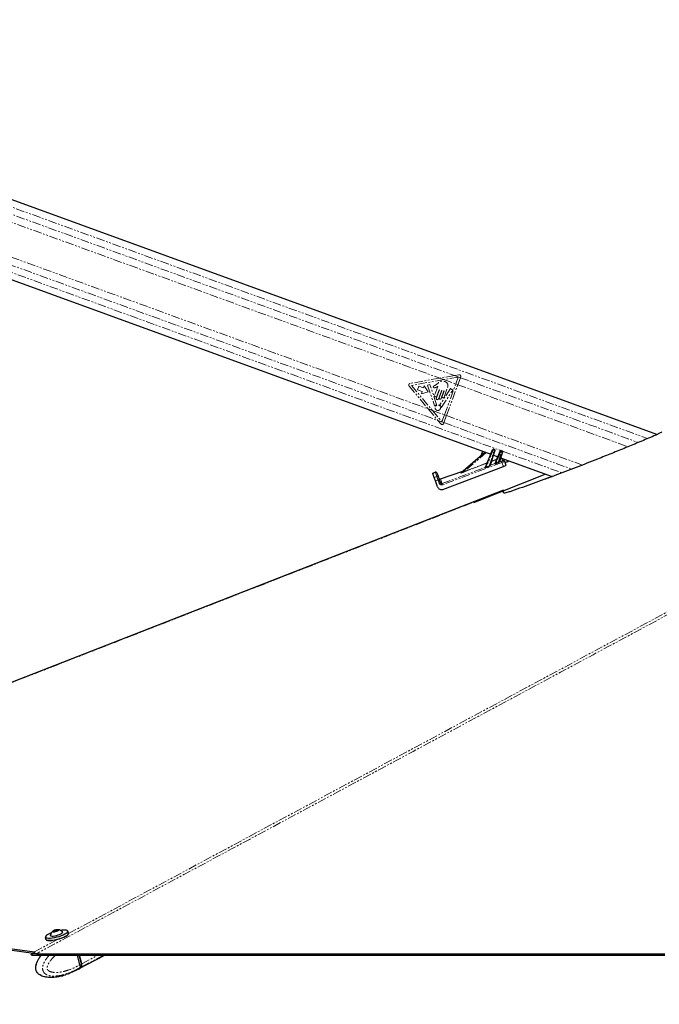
# Paper-space layout 'Surface plate' of a CAD drawing. Header units: millimetres. Extents: x 168 to 9474, y 459 to 8086.
# Tile 12 of 47: x 1070 to 1546, y 2745 to 3478. Entities that reach past the tile are written whole.
import ezdxf

# ---------------------------------------------------------------- set-up
doc = ezdxf.new("R2010")
doc.units = ezdxf.units.MM
doc.linetypes.add('PHANTOM', pattern=[12.7, 6.35, -1.27, 1.27, -1.27, 1.27, -1.27])
doc.layers.add('COMPONENT_GEOMETRY', color=7, linetype='Continuous')
doc.styles.add('SLDTEXTSTYLE0', font='TXT', dxfattribs={"width": 0.75})
doc.dimstyles.new('SLDDIMSTYLE0', dxfattribs={"dimtxt": 50, "dimasz": 3.302, "dimexe": 0, "dimexo": 0.0625, "dimgap": 12.5, "dimtad": 0, "dimtih": 1, "dimtoh": 1, "dimdec": 0, "dimrnd": 1e-09, "dimzin": 12, "dimdsep": 46, "dimtxsty": 'SLDTEXTSTYLE0', "dimsah": 1, "dimcen": 0.09, "dimadec": 0, "dimazin": 3, "dimtfac": 1, "dimtdec": 0, "dimtofl": 0, "dimtmove": 0, "dimatfit": 3, "dimfxl": 1, "dimfrac": 2, "dimtolj": 1, "dimtzin": 12, "dimarcsym": 0})

# ---------------------------------------------------------------- blocks, each defined once
blk = doc.blocks.new('_D_10')
at = {"layer": 'COMPONENT_GEOMETRY', "color": 7}
for p, q in [((4495.58, 2781.99), (4597.28, 2781.99)), ((4594.11, 2781.99), (4594.11, 1730.59)), ((4594.11, 599.82), (4594.11, 1651.22)), ((703.45, 599.82), (4597.28, 599.82))]:
    blk.add_line(p, q, dxfattribs=at)
for points in [[(4594.11, 2781.99), (4593.6, 2778.68), (4594.61, 2778.68)], [(4594.11, 599.82), (4594.61, 603.12), (4593.6, 603.12)]]:
    blk.add_solid(points, dxfattribs=at)
at = {"layer": 'COMPONENT_GEOMETRY', "color": 7, "insert": (4520.22, 1715.67), "char_height": 50, "attachment_point": 1, "style": 'SLDTEXTSTYLE0'}
blk.add_mtext('2182', dxfattribs=at)
blk = doc.blocks.new('_D_11')
at = {"layer": 'COMPONENT_GEOMETRY', "color": 7}
for p, q in [((4494.62, 2781.5), (4494.62, 937.89)), ((703.68, 611.59), (703.68, 944.24)), ((703.68, 941.07), (2525.26, 941.07)), ((4494.62, 941.07), (2673.04, 941.07))]:
    blk.add_line(p, q, dxfattribs=at)
for points in [[(703.68, 941.07), (706.98, 940.56), (706.98, 941.58)], [(4494.62, 941.07), (4491.32, 941.58), (4491.32, 940.56)]]:
    blk.add_solid(points, dxfattribs=at)
at = {"layer": 'COMPONENT_GEOMETRY', "color": 7, "insert": (2525.26, 965.83), "char_height": 50, "attachment_point": 1, "style": 'SLDTEXTSTYLE0'}
blk.add_mtext('3791', dxfattribs=at)

psp = doc.layouts.new('Surface plate')

# ---------------------------------------------------------------- linework, layer by layer
at = {"color": 7, "linetype": 'Continuous', "lineweight": 25}
for p, q in [((1544.53, 3169.18), (696.49, 3477.89)), ((680.65, 3424.06), (1420.93, 3154.58)), ((1417.06, 3144.99), (1422.29, 3157.95)), ((1422.29, 3157.95), (1422.38, 3158.18)), ((1423.02, 3158.46), (1423.76, 3158.19)), ((1424.07, 3157.56), (1423.99, 3157.33)), ((1398.62, 3140.75), (1416.49, 3156.19)), ((1414.87, 3156.78), (1413.72, 3153.81)), ((1423.99, 3157.33), (1420.53, 3146.67)), ((1422.87, 3153.87), (1426.28, 3152.63)), ((1424.31, 3147.76), (1427.97, 3156.83)), ((1429.61, 3156.23), (1427.35, 3149.27)), ((1427.97, 3156.83), (1428.06, 3157.05)), ((1428.22, 3151.92), (1466.57, 3137.96)), ((1428.7, 3157.34), (1429.38, 3157.09)), ((1429.69, 3156.46), (1429.61, 3156.23)), ((1430.63, 3150.54), (1431.06, 3149.31)), ((1385.28, 3128.42), (1430.31, 3145.39)), ((1431.06, 3149.31), (1432.06, 3146.43)), ((1433.27, 3149.04), (1434.52, 3149.63)), ((1377.78, 3140.61), (1379.67, 3141.27)), ((1377.9, 3140.28), (1377.78, 3140.61)), ((1378.92, 3137.34), (1377.9, 3140.28)), ((1379.84, 3134.69), (1378.92, 3137.34)), ((1380.94, 3140.66), (1381.05, 3140.34)), ((1381.05, 3140.34), (1382.08, 3137.4)), ((1382.08, 3137.4), (1382.69, 3135.63)), ((1382.69, 3135.63), (1383.46, 3133.42)), ((1383.53, 3136.28), (1400.13, 3142.06)), ((1408.31, 3118.56), (1461.55, 3139.79)), ((1381.37, 3130.31), (1379.84, 3134.69)), ((1430.49, 3127.4), (1430.49, 3127.59)), ((1430.49, 3125.94), (1430.49, 3126.96)), ((688.04, 2836.83), (1080.76, 2783.45)), ((688.39, 2837.71), (1081.43, 2784.29)), ((1095.6, 2799.5), (1096.11, 2800.05)), ((1096.73, 2799.45), (1095.6, 2799.5)), ((1096.11, 2800.05), (1097.75, 2800.55)), ((1096.27, 2799.47), (1096.11, 2800.05)), ((1098.37, 2799.95), (1096.73, 2799.45)), ((1097.75, 2800.55), (1098.88, 2800.5)), ((1097.95, 2799.82), (1097.75, 2800.55)), ((1098.88, 2800.5), (1098.37, 2799.95)), ((1102.48, 2798.8), (1102.42, 2799)), ((1106.79, 2798.14), (1106.39, 2799.64)), ((1089.48, 2795.14), (1089.88, 2793.64)), ((1093.24, 2796.56), (1093.29, 2796.35)), ((1093.74, 2792.74), (1093.82, 2792.42)), ((1082.02, 2784.13), (1081.43, 2784.29)), ((1079.2, 2781.99), (1079.12, 2782.57)), ((1080.03, 2781.99), (1079.2, 2781.99)), ((1115.32, 2774.71), (1113.38, 2781.99)), ((1116.52, 2775.38), (1114.76, 2781.99)), ((1114.83, 2771.85), (1133.92, 2781.99)), ((1116.64, 2775.41), (1114.89, 2781.99)), ((1414.69, 2781.99), (1408.91, 2781.99)), ((1109.45, 2769.25), (1107.4, 2768.45)), ((1109.77, 2769.38), (1113.46, 2771.12)), ((1109.77, 2769.37), (1109.87, 2769.38)), ((1109.89, 2769.39), (1109.87, 2769.38)), ((1113.5, 2771.15), (1114.63, 2771.74)), ((1115.32, 2774.71), (1115.32, 2774.71)), ((1085.69, 2767.21), (1085.33, 2767.37)), ((1086.33, 2766.92), (1085.69, 2767.21)), ((1106.04, 2767.87), (1104.81, 2767.51))]:
    psp.add_line(p, q, dxfattribs=at)
at = {"color": 8, "linetype": 'PHANTOM', "lineweight": 18}
for p, q in [((697.99, 3471.9), (1537.68, 3166.23)), ((698.17, 3466.41), (1393.86, 3213.16)), ((691.54, 3430.96), (1381.63, 3179.75)), ((687.1, 3427.16), (1428.33, 3157.33)), ((865.87, 3399.42), (1382.94, 3211.19)), ((861.14, 3375.16), (1374.48, 3188.29)), ((1382.94, 3211.19), (1360.98, 3207.25)), ((1385.97, 3210.09), (1361.96, 3205.78)), ((1393.86, 3213.16), (1382.94, 3211.19)), ((1382.94, 3211.19), (1385.97, 3210.09)), ((1396.77, 3212.03), (1385.97, 3210.09)), ((1385.97, 3210.09), (1394.89, 3206.84)), ((1397.18, 3213.75), (1393.86, 3213.16)), ((1393.86, 3213.16), (1398.32, 3211.53)), ((1394.89, 3206.84), (1396.77, 3212.03)), ((1396.41, 3206.29), (1398.32, 3211.53)), ((1398.32, 3211.53), (1398.54, 3212.14)), ((1398.32, 3211.53), (1530.76, 3163.32)), ((1360.26, 3205.27), (1374.48, 3188.29)), ((1361.96, 3205.78), (1377.53, 3187.18)), ((1367.52, 3205.2), (1366.5, 3202.4)), ((1366.5, 3202.4), (1369.94, 3201.15)), ((1370.96, 3203.95), (1367.52, 3205.2)), ((1371.52, 3205.5), (1370.96, 3203.95)), ((1374.42, 3201.11), (1371.52, 3205.5)), ((1375.68, 3206.59), (1373.91, 3205.99)), ((1373.91, 3205.99), (1379.18, 3190.62)), ((1380.61, 3191.62), (1375.68, 3206.59)), ((1381.59, 3205.01), (1379.18, 3198.39)), ((1381.72, 3207.55), (1379.77, 3206.03)), ((1382.71, 3202.44), (1380.48, 3196.32)), ((1380.79, 3197.8), (1382.51, 3202.51)), ((1382.09, 3195.73), (1384.32, 3201.86)), ((1384.52, 3201.78), (1382.62, 3196.57)), ((1391.01, 3203.41), (1383.16, 3191.24)), ((1384.03, 3196.05), (1386.07, 3201.67)), ((1384.34, 3189.5), (1392.64, 3202.36)), ((1386.27, 3201.6), (1384.78, 3197.49)), ((1386.19, 3196.98), (1388.86, 3204.31)), ((1386.53, 3183.9), (1394.89, 3206.84)), ((1388.06, 3183.35), (1396.41, 3206.29)), ((1392.64, 3202.36), (1391.01, 3203.41)), ((1394.89, 3206.84), (1396.41, 3206.29)), ((1396.41, 3206.29), (1523.13, 3160.16)), ((1369.94, 3201.15), (1369.37, 3199.6)), ((1369.37, 3199.6), (1374.42, 3201.11)), ((1374.48, 3188.29), (1377.53, 3187.18)), ((1374.48, 3188.29), (1381.63, 3179.75)), ((1377.53, 3187.18), (1386.53, 3183.9)), ((1377.53, 3187.18), (1384.64, 3178.69)), ((1381.63, 3179.75), (1386.15, 3178.11)), ((1381.63, 3179.75), (1383.84, 3177.11)), ((1384.64, 3178.69), (1386.53, 3183.9)), ((1386.15, 3178.11), (1388.06, 3183.35)), ((1386.53, 3183.9), (1388.06, 3183.35)), ((1388.06, 3183.35), (1489.15, 3146.55)), ((1385.92, 3177.48), (1386.15, 3178.11)), ((1386.15, 3178.11), (1481.25, 3143.49)), ((1422.76, 3157.78), (1417.53, 3144.84)), ((1419.7, 3145.73), (1423.52, 3157.51)), ((1423.02, 3158.46), (1422.76, 3157.78)), ((1423.52, 3157.51), (1422.76, 3157.78)), ((1423.52, 3157.51), (1423.76, 3158.19)), ((1417.52, 3155.82), (1401.23, 3141.75)), ((1418.05, 3148.09), (1420.7, 3154.66)), ((1423.11, 3153.78), (1421.71, 3149.47)), ((1421.71, 3149.47), (1425.28, 3150.81)), ((1425.36, 3150.6), (1421.79, 3149.25)), ((1424.16, 3147.62), (1425.36, 3150.6)), ((1428.44, 3156.66), (1424.87, 3147.82)), ((1425.28, 3150.81), (1426.05, 3152.71)), ((1425.36, 3150.6), (1425.28, 3150.81)), ((1426.58, 3148.5), (1429.15, 3156.4)), ((1428.59, 3151.79), (1427.68, 3148.96)), ((1428.7, 3157.34), (1428.44, 3156.66)), ((1429.15, 3156.4), (1428.44, 3156.66)), ((1429.15, 3156.4), (1429.38, 3157.09)), ((1429.77, 3149.9), (1429.34, 3151.14)), ((1429.66, 3156.84), (1473.95, 3140.72)), ((1384.78, 3132.75), (1416.92, 3144.86)), ((1429.22, 3148.5), (1385.11, 3131.87)), ((1401.23, 3141.75), (1418.05, 3148.09)), ((1418.13, 3147.87), (1401.32, 3141.53)), ((1416.91, 3144.86), (1416.92, 3144.86)), ((1416.92, 3144.86), (1418.13, 3147.87)), ((1418.13, 3147.87), (1418.05, 3148.09)), ((1420.84, 3146.35), (1424.17, 3147.6)), ((1421.79, 3149.25), (1420.85, 3146.36)), ((1421.79, 3149.25), (1421.71, 3149.47)), ((1427.62, 3148.9), (1428.89, 3149.38)), ((1429.22, 3148.5), (1428.89, 3149.38)), ((1430.31, 3145.39), (1429.22, 3148.5)), ((1379.78, 3140.94), (1377.9, 3140.28)), ((1378.92, 3137.34), (1380.81, 3138)), ((1379.78, 3140.94), (1379.67, 3141.27)), ((1380.81, 3138), (1379.78, 3140.94)), ((1399.81, 3141.79), (1383.6, 3136.14)), ((1383.6, 3136.14), (1384.78, 3132.75)), ((1398.54, 3140.71), (1399.08, 3141.18)), ((1401.32, 3141.53), (1401.23, 3141.75)), ((1454.1, 3133.4), (1466.03, 3138.16)), ((1381.73, 3135.34), (1379.84, 3134.69)), ((1382.5, 3133.13), (1381.73, 3135.34)), ((1385.11, 3131.87), (1384.78, 3132.75)), ((1430.49, 3127.59), (714, 2847.71)), ((1081.43, 2784.29), (1098.86, 2793.65)), ((1116.44, 2775.3), (1114.66, 2781.99)), ((1116.34, 2773.1), (1133.07, 2781.99)), ((1116.64, 2775.41), (1129.02, 2781.99)), ((1115.08, 2772.43), (1115.02, 2772.39)), ((1116.15, 2773), (1115.08, 2772.43)), ((1115.32, 2774.71), (1116.44, 2775.3))]:
    psp.add_line(p, q, dxfattribs=at)
at = {"color": 8, "linetype": 'PHANTOM', "lineweight": 18, "flags": 128}
for points in [[(1106.76, 2797.9), (1844.02, 3193.97), (1943.89, 3247.62), (2043.76, 3301.27), (2143.63, 3354.92), (2243.52, 3408.57), (2300.73, 3439.3)], [(1089.69, 2795.22), (1089.71, 2795.2), (1090.14, 2794.88), (1090.89, 2794.67), (1091.93, 2794.57), (1093.21, 2794.61), (1094.68, 2794.76), (1096.28, 2795.03), (1097.95, 2795.4), (1099.61, 2795.87), (1101.21, 2796.4), (1102.67, 2796.98), (1103.93, 2797.58)], [(1113.46, 2771.12), (1114.22, 2771.61), (1115.02, 2772.39)], [(1116.52, 2775.38), (1116.52, 2775.38), (1116.52, 2775.36), (1116.5, 2775.34), (1116.48, 2775.32), (1116.44, 2775.3)]]:
    psp.add_lwpolyline(points, dxfattribs=at)
at = {"color": 7, "linetype": 'Continuous', "lineweight": 25, "flags": 128}
for points in [[(1430.49, 3127.78), (1064.85, 2984.95), (714.3, 2848.02)], [(1094.04, 2798.56), (1093.81, 2798.47), (1092.44, 2797.87), (1091.3, 2797.26), (1090.42, 2796.67), (1089.85, 2796.11), (1089.61, 2795.61), (1089.69, 2795.22)], [(1094.42, 2796.12), (1095.38, 2796.14), (1096.53, 2796.29), (1097.76, 2796.55), (1099.01, 2796.9), (1100.16, 2797.32), (1101.15, 2797.76), (1101.88, 2798.22), (1102.32, 2798.63), (1102.42, 2798.99), (1102.34, 2799.14)], [(1095.54, 2799.17), (1096.26, 2799.21), (1097.13, 2799.37), (1098.02, 2799.62), (1098.79, 2799.94), (1099.32, 2800.26), (1099.54, 2800.54), (1099.4, 2800.75), (1098.94, 2800.83), (1098.22, 2800.8), (1097.35, 2800.64), (1096.46, 2800.38), (1095.69, 2800.07), (1095.16, 2799.74), (1094.94, 2799.46), (1095.07, 2799.26), (1095.54, 2799.17)], [(1106.17, 2799.63), (1106.15, 2799.76), (1105.88, 2800.13), (1105.29, 2800.4), (1104.39, 2800.55), (1103.23, 2800.58), (1101.85, 2800.48), (1100.73, 2800.34)], [(1106.39, 2799.64), (1106.39, 2799.62), (1106.32, 2799.15), (1105.9, 2798.61), (1105.16, 2798.02), (1104.12, 2797.4)], [(1104.12, 2797.4), (1102.83, 2796.78), (1101.34, 2796.18), (1099.71, 2795.64), (1098, 2795.17), (1096.29, 2794.78), (1094.65, 2794.51), (1093.15, 2794.35), (1091.84, 2794.32), (1090.78, 2794.41), (1090.01, 2794.62), (1089.57, 2794.95), (1089.48, 2795.14)], [(1089.88, 2793.64), (1089.97, 2793.45), (1090.41, 2793.13), (1091.18, 2792.91), (1092.24, 2792.82), (1093.55, 2792.85), (1095.05, 2793.01), (1096.69, 2793.29), (1098.4, 2793.67), (1100.1, 2794.14), (1101.74, 2794.68), (1103.23, 2795.28), (1104.52, 2795.9)], [(1104.43, 2795.71), (1103.17, 2795.11), (1101.71, 2794.53), (1100.11, 2793.99), (1098.45, 2793.53), (1096.78, 2793.16), (1095.18, 2792.89), (1093.71, 2792.73), (1092.43, 2792.7), (1091.39, 2792.79), (1090.64, 2793), (1090.54, 2793.05)], [(1093.24, 2796.72), (1093.31, 2796.43), (1093.72, 2796.22), (1094.42, 2796.12)], [(1104.52, 2795.9), (1105.56, 2796.52), (1106.3, 2797.11), (1106.72, 2797.65), (1106.79, 2798.12), (1106.79, 2798.14)], [(1079.12, 2782.57), (1080.52, 2783.32), (1082.02, 2784.13)], [(1079.2, 2781.99), (1081.14, 2781.99), (1088.9, 2781.99), (1092.78, 2781.99), (1100.54, 2781.99), (1104.42, 2781.99), (1112.18, 2781.99), (1116.06, 2781.99), (1119.94, 2781.99), (1127.7, 2781.99), (1131.58, 2781.99), (1139.34, 2781.99), (1143.21, 2781.99), (1150.97, 2781.99), (1154.85, 2781.99), (1162.61, 2781.99), (1166.49, 2781.99), (1170.37, 2781.99), (1178.13, 2781.99), (1182.01, 2781.99), (1189.77, 2781.99), (1193.65, 2781.99), (1201.41, 2781.99), (1205.29, 2781.99), (1209.16, 2781.99), (1216.92, 2781.99), (1220.8, 2781.99), (1228.56, 2781.99), (1232.44, 2781.99), (1240.2, 2781.99), (1244.08, 2781.99), (1247.96, 2781.99), (1255.72, 2781.99), (1259.6, 2781.99), (1267.36, 2781.99), (1271.23, 2781.99), (1278.99, 2781.99), (1282.87, 2781.99), (1286.75, 2781.99), (1294.51, 2781.99), (1298.39, 2781.99), (1306.15, 2781.99), (1310.03, 2781.99), (1317.79, 2781.99), (1321.67, 2781.99), (1329.43, 2781.99), (1333.31, 2781.99), (1337.18, 2781.99), (1344.94, 2781.99), (1348.82, 2781.99), (1356.58, 2781.99), (1360.46, 2781.99), (1368.22, 2781.99), (1372.1, 2781.99), (1375.98, 2781.99), (1383.74, 2781.99), (1387.62, 2781.99), (1395.38, 2781.99), (1399.25, 2781.99), (1407.01, 2781.99), (1410.89, 2781.99), (1414.77, 2781.99), (1422.53, 2781.99), (1426.41, 2781.99), (1434.17, 2781.99), (1438.05, 2781.99), (1445.81, 2781.99), (1449.69, 2781.99), (1453.57, 2781.99), (1461.33, 2781.99), (1465.2, 2781.99), (1472.96, 2781.99), (1476.84, 2781.99), (1484.6, 2781.99), (1488.48, 2781.99), (1496.24, 2781.99), (1500.12, 2781.99), (1504, 2781.99), (1511.76, 2781.99), (1515.64, 2781.99), (1523.4, 2781.99), (1527.27, 2781.99), (1535.03, 2781.99), (1538.91, 2781.99), (1542.79, 2781.99), (1550.55, 2781.99)], [(1083.01, 2782.96), (1084.95, 2782.96), (1092.71, 2782.96), (1100.46, 2782.96), (1104.34, 2782.96), (1112.1, 2782.96), (1115.98, 2782.96), (1119.86, 2782.96), (1127.62, 2782.96), (1131.5, 2782.96), (1139.26, 2782.96), (1143.14, 2782.96), (1150.9, 2782.96), (1154.78, 2782.96), (1158.66, 2782.96), (1166.41, 2782.96), (1170.29, 2782.96), (1178.05, 2782.96), (1181.93, 2782.96), (1189.69, 2782.96), (1193.57, 2782.96), (1201.33, 2782.96), (1205.21, 2782.96), (1209.09, 2782.96), (1216.85, 2782.96), (1220.73, 2782.96), (1228.48, 2782.96), (1232.36, 2782.96), (1240.12, 2782.96), (1244, 2782.96), (1247.88, 2782.96), (1255.64, 2782.96), (1259.52, 2782.96), (1267.28, 2782.96), (1271.16, 2782.96), (1278.92, 2782.96), (1282.8, 2782.96), (1286.68, 2782.96), (1294.43, 2782.96), (1298.31, 2782.96), (1306.07, 2782.96), (1309.95, 2782.96), (1317.71, 2782.96), (1321.59, 2782.96), (1329.35, 2782.96), (1333.23, 2782.96), (1337.11, 2782.96), (1344.87, 2782.96), (1348.75, 2782.96), (1356.5, 2782.96), (1360.38, 2782.96), (1368.14, 2782.96), (1372.02, 2782.96), (1375.9, 2782.96), (1383.66, 2782.96), (1387.54, 2782.96), (1395.3, 2782.96), (1399.18, 2782.96), (1406.94, 2782.96), (1410.82, 2782.96), (1414.7, 2782.96), (1422.45, 2782.96), (1426.33, 2782.96), (1434.09, 2782.96), (1437.97, 2782.96), (1445.73, 2782.96), (1449.61, 2782.96), (1453.49, 2782.96), (1461.25, 2782.96), (1465.13, 2782.96), (1472.89, 2782.96), (1476.77, 2782.96), (1484.52, 2782.96), (1488.4, 2782.96), (1496.16, 2782.96), (1500.04, 2782.96), (1503.92, 2782.96), (1511.68, 2782.96), (1515.56, 2782.96), (1523.32, 2782.96), (1527.2, 2782.96), (1534.96, 2782.96), (1538.84, 2782.96), (1542.72, 2782.96), (1550.47, 2782.96)], [(1227.09, 2781.99), (1223.94, 2781.99), (1220.06, 2781.99), (1216.18, 2781.99), (1208.42, 2781.99), (1204.55, 2781.99), (1203.12, 2781.99)], [(1113.5, 2771.15), (1113.29, 2771.04), (1113.19, 2770.99)], [(1114.63, 2771.74), (1115.35, 2772.21), (1116.15, 2773)], [(1114.83, 2771.85), (1115.55, 2772.32), (1116.34, 2773.1)]]:
    psp.add_lwpolyline(points, dxfattribs=at)
at = {"color": 8, "linetype": 'PHANTOM', "lineweight": 18}
psp.add_circle((1381.55, 3189.14), 2.04, dxfattribs=at)
for centre, radius, start, end in [((1397.4, 3212.55), 1.22, 339.99696, 100.17473), ((1361.2, 3206.06), 1.22, 100.17473, 219.93926), ((1382.61, 3202.48), 0.107, 339.99696, 159.99696), ((1384.42, 3201.82), 0.107, 339.99696, 159.99696), ((1386.17, 3201.64), 0.107, 339.99696, 159.99696), ((1379.99, 3198.09), 0.856, 159.99696, 339.99696), ((1381.29, 3196.03), 0.856, 159.99696, 339.99696), ((1383.32, 3196.31), 0.749, 159.99696, 339.99696), ((1385.48, 3197.23), 0.75, 159.99696, 339.99696), ((1379.37, 3190.69), 0.203, 198.93517, 324.66531), ((1381.55, 3189.14), 2.46, 115.12416, 144.66531), ((1380.41, 3191.56), 0.203, 295.12416, 18.19789), ((1383.33, 3191.13), 0.203, 147.17878, 227.96277), ((1381.55, 3189.14), 2.46, 9.96265, 47.96277), ((1384.17, 3189.61), 0.203, 189.96265, 327.17878), ((1384.78, 3177.89), 1.22, 219.93926, 339.99696), ((1421.3, 3154.5), 3.59, 66.00985, 73.98406), ((1422.53, 3154.05), 3.59, 66.00985, 73.98406), ((1426, 3152.44), 1.78, 246.08627, 253.90764), ((1425.29, 3150.82), 0.24, 288.82392, 337.82328), ((1426.98, 3153.38), 3.59, 66.00985, 73.98406), ((1428.52, 3152.06), 0.255, 224.38903, 275.60488), ((1428.15, 3152.95), 3.59, 66.00985, 73.98406), ((1429.7, 3150.21), 0.993, 19.66747, 111.04935), ((1416.84, 3145.08), 0.237, 288.23995, 337.76194), ((1416.84, 3145.09), 0.24, 288.82392, 337.82328), ((1425.54, 3148.15), 8.66, 202.43509, 203.38832), ((1418.77, 3149.71), 1.78, 246.08627, 253.90764), ((1418.05, 3148.1), 0.24, 288.82392, 337.82328), ((1427.39, 3148.86), 8.3, 202.17342, 203.26115), ((1420.77, 3146.59), 0.254, 165.20955, 287.93168), ((1420.77, 3146.6), 0.25, 163.2646, 289.80469), ((1421.71, 3149.48), 0.25, 163.2646, 289.80469), ((1422.21, 3151.21), 1.81, 245.92962, 254.06429), ((1424.09, 3147.85), 0.24, 288.82392, 337.82328), ((1424.07, 3147.83), 0.254, 291.74012, 336.9905), ((1431.79, 3150.57), 7.45, 201.72054, 203.13214), ((1433.24, 3151.14), 7.17, 201.59993, 203.12247), ((1427.57, 3149.16), 0.266, 171.34273, 281.0133), ((1427.59, 3149.2), 0.25, 163.2646, 289.80469), ((1430.13, 3148.97), 0.993, 19.66747, 111.04935), ((1380.12, 3140.01), 0.991, 19.72578, 109.71668), ((1381.14, 3137.06), 0.991, 19.72578, 109.71668), ((1383.77, 3130.25), 5.48, 101.33893, 111.82269), ((1383.24, 3137.06), 0.993, 199.66747, 291.04935), ((1398.48, 3140.91), 0.202, 285.8189, 310.72966), ((1399.02, 3141.37), 0.202, 285.8189, 310.72966), ((1384.54, 3128.04), 5.48, 101.33893, 111.82269), ((1102.9, 2800.96), 3.53, 287.0209, 337.87226), ((1113.96, 2774.45), 2.62, 326.35337, 19.02147)]:
    psp.add_arc(centre, radius, start, end, dxfattribs=at)
at = {"color": 7, "linetype": 'Continuous', "lineweight": 25}
for centre, radius, start, end in [((1422.85, 3157.99), 0.5, 69.99696, 157.99696), ((1423.59, 3157.72), 0.5, 341.99696, 69.99696), ((1428.53, 3156.87), 0.5, 69.99696, 157.99696), ((1429.21, 3156.62), 0.5, 341.99696, 69.99696), ((1380, 3140.33), 1, 19.21077, 109.21077), ((1383.2, 3137.22), 1, 199.21077, 289.21077), ((1098.42, 2795.55), 5.32, 127.46195, 167.30565), ((1098.42, 2795.55), 5.32, 42.49139, 82.33509), ((1102.05, 2801.03), 5.83, 294.14234, 318.99184), ((1114.16, 2774.55), 2.62, 326.35337, 19.02147)]:
    psp.add_arc(centre, radius, start, end, dxfattribs=at)
at = {"color": 8, "linetype": 'PHANTOM', "lineweight": 18}
for centre, major_axis, ratio, start_param, end_param in [((1434.95, 3153.25), (5.61, 2.12), 0.177897, 2.870519, 3.136937), ((1435.3, 3152.33), (4.67, 1.8), 0.222599, 2.796983, 3.13447), ((1459.66, 3159.92), (51.44, 19.35), 0.022734, 2.451824, 2.521658), ((1459.66, 3159.92), (51.44, 19.36), 0.018188, 2.451819, 2.521653), ((1419.95, 3146.02), (0.9, 0.359), 0.136299, 6.085068, 6.170266), ((1425.12, 3147.99), (0.958, 0.383), 0.127952, 3.019531, 3.213532), ((1425.03, 3148.22), (0.726, 0.483), 0.125141, 2.960489, 3.15449), ((1459.66, 3159.92), (51.44, 19.35), 0.022734, 2.260781, 2.30493), ((1459.66, 3159.92), (51.44, 19.36), 0.018188, 2.260776, 2.304925), ((1428.83, 3149.55), (0.936, 0.354), 0.177897, 4.706577, 6.278529), ((1429.18, 3148.62), (1.88, 0.68), 0.066003, 4.710393, 6.282345), ((1381.78, 3135.21), (-0.99, 2.83), 0.000389, 0.188222, 1.524793), ((1386.82, 3126.83), (-3.29, 9.44), 0.014109, 6.10687, 6.283185), ((1401.95, 3142.01), (3.45, 1.35), 0.058818, 2.976664, 4.504268), ((1401.86, 3142.24), (3.29, 1.54), 0.049295, 2.968676, 4.496279), ((1384.39, 3133.79), (-0.68, 1.93), 0.976801, 1.566413, 3.161959)]:
    psp.add_ellipse(centre, major_axis=major_axis, ratio=ratio, start_param=start_param, end_param=end_param, dxfattribs=at)
at = {"color": 7, "linetype": 'Continuous', "lineweight": 25}
for centre, major_axis, ratio, start_param, end_param in [((1419.87, 3146.25), (0.662, 0.444), 0.14132, 6.019868, 6.105066), ((1426.69, 3148.85), (0.662, 0.444), 0.14132, 5.79553, 6.105066), ((1426.78, 3148.62), (0.9, 0.359), 0.136299, 5.860731, 6.170266), ((1430.19, 3145.72), (1.87, 0.71), 0.177897, 4.706577, 6.278529), ((1436.31, 3149.43), (4.68, 1.77), 0.177897, 2.21001, 3.136937), ((1401.1, 3141.93), (2.04, 0.79), 0.059581, 2.722357, 2.977286), ((1384.2, 3131.29), (-1.02, 2.9), 0.976801, 1.566413, 3.161959), ((1384.41, 3133.75), (-0.35, 1), 0.940998, 1.567415, 3.162961)]:
    psp.add_ellipse(centre, major_axis=major_axis, ratio=ratio, start_param=start_param, end_param=end_param, dxfattribs=at)
at = {"color": 8, "linetype": 'PHANTOM', "lineweight": 18}
for points, knots in [([(2304.95, 3439.54), (2287.36, 3430.07), (2204.9, 3385.66), (2057.33, 3306.43), (1862.49, 3201.72), (1667.61, 3097.04), (1472.75, 2992.34), (1277.88, 2887.65), (1147.96, 2817.86), (1083.01, 2782.96)], [0, 0, 0, 0, 0.043226, 0.202688, 0.36215, 0.521613, 0.681075, 0.840538, 1, 1, 1, 1]), ([(1388.86, 3204.31), (1388.99, 3204.78), (1389.26, 3205.67), (1388.89, 3207.07), (1387.97, 3208.11), (1386.74, 3208.76), (1385.41, 3209.1), (1384.01, 3209.05), (1382.78, 3208.4), (1382.07, 3207.83), (1381.72, 3207.55)], [0, 0, 0, 0, 0.13106, 0.251024, 0.376916, 0.501355, 0.627161, 0.75065, 0.875357, 1, 1, 1, 1]), ([(1379.77, 3206.03), (1379.42, 3205.82), (1378.99, 3205.54), (1378.45, 3205.23), (1378.26, 3204.98), (1378.19, 3204.71), (1378.22, 3204.5), (1378.33, 3204.28), (1378.62, 3204.08), (1378.91, 3204.06), (1379.05, 3204.05)], [0, 0, 0, 0, 0.369532, 0.462234, 0.557841, 0.653711, 0.700172, 0.747002, 0.872845, 1, 1, 1, 1]), ([(1379.05, 3204.05), (1379.36, 3204.07), (1379.93, 3204.11), (1380.43, 3204.38), (1380.66, 3204.5)], [0, 0, 0, 0, 0.546848, 1, 1, 1, 1]), ([(1380.66, 3204.5), (1380.79, 3204.6), (1381.04, 3204.8), (1381.32, 3204.94), (1381.45, 3205.01)], [0, 0, 0, 0, 0.519147, 1, 1, 1, 1]), ([(1381.45, 3205.01), (1381.47, 3205.02), (1381.52, 3205.03), (1381.57, 3205.02), (1381.59, 3205.01), (1381.59, 3205.01)], [0, 0, 0, 0, 0.51399, 0.984901, 1, 1, 1, 1]), ([(1417.59, 3144.71), (1417.53, 3144.69), (1417.43, 3144.65), (1417.27, 3144.63), (1417.12, 3144.66), (1417, 3144.71), (1416.94, 3144.76), (1416.9, 3144.81), (1416.91, 3144.84), (1416.91, 3144.86)], [0, 0, 0, 0, 0.167755, 0.309426, 0.442105, 0.597363, 0.769231, 0.800223, 1, 1, 1, 1]), ([(1417.06, 3144.99), (1417.05, 3144.97), (1417.05, 3144.92), (1417.1, 3144.83), (1417.18, 3144.77), (1417.26, 3144.75), (1417.32, 3144.75), (1417.36, 3144.76), (1417.44, 3144.79), (1417.49, 3144.82), (1417.53, 3144.84)], [0, 0, 0, 0, 0.215863, 0.428956, 0.580258, 0.686216, 0.701096, 0.813432, 0.831984, 1, 1, 1, 1]), ([(1419.7, 3145.73), (1419.78, 3145.8), (1420.02, 3146), (1420.26, 3146.29), (1420.43, 3146.52), (1420.5, 3146.61), (1420.52, 3146.64), (1420.52, 3146.65)], [0, 0, 0, 0, 0.238952, 0.674689, 0.839878, 0.957161, 1, 1, 1, 1]), ([(1420.84, 3146.35), (1420.84, 3146.34), (1420.82, 3146.31), (1420.73, 3146.24), (1420.5, 3146.05), (1420.18, 3145.79), (1419.87, 3145.64), (1419.76, 3145.59)], [0, 0, 0, 0, 0.044347, 0.161489, 0.322415, 0.749464, 1, 1, 1, 1]), ([(1424.94, 3147.65), (1424.88, 3147.63), (1424.76, 3147.58), (1424.56, 3147.54), (1424.37, 3147.54), (1424.23, 3147.57), (1424.19, 3147.59), (1424.17, 3147.6)], [0, 0, 0, 0, 0.189665, 0.387972, 0.597558, 0.804387, 1, 1, 1, 1]), ([(1424.31, 3147.73), (1424.32, 3147.72), (1424.34, 3147.71), (1424.41, 3147.69), (1424.48, 3147.68), (1424.53, 3147.68), (1424.63, 3147.7), (1424.74, 3147.74), (1424.83, 3147.79), (1424.87, 3147.82)], [0, 0, 0, 0, 0.204018, 0.368363, 0.408955, 0.56257, 0.608528, 0.802705, 1, 1, 1, 1]), ([(1426.58, 3148.5), (1426.66, 3148.56), (1426.88, 3148.73), (1427.1, 3148.97), (1427.25, 3149.14), (1427.29, 3149.19), (1427.3, 3149.2)], [0, 0, 0, 0, 0.292266, 0.728618, 0.93734, 1, 1, 1, 1]), ([(1427.62, 3148.9), (1427.61, 3148.89), (1427.55, 3148.85), (1427.35, 3148.71), (1427.04, 3148.5), (1426.76, 3148.37), (1426.65, 3148.32)], [0, 0, 0, 0, 0.0628274, 0.2676698, 0.6966282, 1, 1, 1, 1]), ([(1085.33, 2767.37), (1085.3, 2767.38), (1084.71, 2767.64), (1083.85, 2768.39), (1083.08, 2769.55), (1082.64, 2770.64), (1082.41, 2771.94), (1082.54, 2773.9), (1083.17, 2776.18), (1084.29, 2778.55), (1085.51, 2780.53), (1086.36, 2781.58), (1086.69, 2781.99)], [0, 0, 0, 0, 0.0074241, 0.1446339, 0.2247847, 0.2596241, 0.342814, 0.4307415, 0.5660314, 0.7307821, 0.8961784, 1, 1, 1, 1]), ([(1115.02, 2772.39), (1115.02, 2772.39), (1113.49, 2771.52), (1109.85, 2769.64), (1104.54, 2767.62), (1099.6, 2766.51), (1095.6, 2766.19), (1092.64, 2766.51), (1090.3, 2767.39), (1088.91, 2768.38), (1088.1, 2769.55), (1087.66, 2770.65), (1087.43, 2771.95), (1087.61, 2773.9), (1088.39, 2776.17), (1089.76, 2778.54), (1091.23, 2780.52), (1092.27, 2781.58), (1092.67, 2781.99)], [0, 0, 0, 0, 0.000001, 0.124871, 0.293573, 0.414677, 0.50241, 0.597659, 0.638937, 0.688879, 0.718052, 0.730733, 0.761013, 0.793017, 0.84226, 0.901502, 0.962405, 1, 1, 1, 1]), ([(1097.26, 2781.99), (1096.97, 2781.73), (1095.84, 2780.74), (1094.28, 2779.02), (1092.6, 2776.8), (1091.49, 2774.87), (1090.91, 2773.23), (1090.77, 2772.16), (1090.86, 2771.61), (1091.04, 2771.18), (1091.51, 2770.54), (1092.45, 2769.92), (1094.33, 2769.2), (1096.93, 2768.92), (1100.59, 2769.17), (1105.22, 2770.19), (1110.31, 2772.05), (1113.8, 2773.9), (1115.32, 2774.71)], [0, 0, 0, 0, 0.0290755, 0.1113901, 0.1671955, 0.2240374, 0.26133, 0.2787668, 0.2904204, 0.2953128, 0.309963, 0.3461484, 0.3821053, 0.4738713, 0.5626173, 0.687945, 0.8646859, 1, 1, 1, 1])]:
    psp.add_open_spline(points, degree=3, knots=knots, dxfattribs=at)
at = {"color": 7, "linetype": 'Continuous', "lineweight": 25}
for points, knots in [([(1542.27, 3168.15), (1538.83, 3166.71), (1531.96, 3163.81), (1521.52, 3159.49), (1510.99, 3155.19), (1498.67, 3150.25), (1487.18, 3145.75), (1476.59, 3141.7), (1468.58, 3138.69), (1460.55, 3135.73), (1449.78, 3131.83), (1441.78, 3129), (1436.43, 3127.12)], [0, 0, 0, 0, 0.099382, 0.1987603, 0.2987532, 0.3987406, 0.5467407, 0.6212174, 0.6956914, 0.7715885, 0.847492, 1, 1, 1, 1]), ([(1548.19, 3171.27), (1547.83, 3171), (1547.1, 3170.47), (1544.99, 3169.35), (1543.21, 3168.57), (1542.27, 3168.15)], [0, 0, 0, 0, 0.321913, 0.643127, 1, 1, 1, 1]), ([(1430.49, 3127.78), (1430.49, 3127.78), (1430.49, 3127.81), (1430.49, 3127.7), (1430.49, 3127.59)], [0, 0, 0, 0, 0.006738, 1, 1, 1, 1]), ([(1436.43, 3127.12), (1435.6, 3126.84), (1433.94, 3126.28), (1431.99, 3125.8), (1430.72, 3125.65), (1430.57, 3125.84), (1430.49, 3125.94)], [0, 0, 0, 0, 0.259626, 0.519862, 0.765905, 1, 1, 1, 1]), ([(1083.01, 2782.96), (1082.36, 2782.95), (1081.04, 2782.92), (1079.77, 2782.69), (1079.12, 2782.57)], [0, 0, 0, 0, 0.489683, 1, 1, 1, 1]), ([(1086.46, 2781.99), (1086.03, 2781.44), (1085.19, 2780.38), (1084.1, 2778.6), (1083.28, 2776.92), (1082.73, 2775.42), (1082.35, 2774.1), (1082.18, 2772.82), (1082.22, 2771.57), (1082.48, 2770.43), (1082.96, 2769.44), (1083.57, 2768.68), (1084.3, 2767.99), (1084.9, 2767.55), (1085.29, 2767.37), (1085.32, 2767.35)], [0, 0, 0, 0, 0.13615, 0.265039, 0.386469, 0.472, 0.545235, 0.618232, 0.685926, 0.749916, 0.812097, 0.867026, 0.91658, 0.993201, 1, 1, 1, 1]), ([(1109.45, 2769.25), (1109.55, 2769.3), (1109.75, 2769.38), (1109.9, 2769.41), (1109.89, 2769.4), (1109.89, 2769.4)], [0, 0, 0, 0, 0.3930759, 0.7854196, 1, 1, 1, 1]), ([(1109.77, 2769.37), (1109.76, 2769.37), (1109.71, 2769.36), (1109.57, 2769.3), (1109.45, 2769.25)], [0, 0, 0, 0, 0.15454, 1, 1, 1, 1]), ([(1115.32, 2774.71), (1115.38, 2774.39), (1115.52, 2773.77), (1115.4, 2772.99), (1115.21, 2772.59), (1115.09, 2772.44), (1115.08, 2772.43)], [0, 0, 0, 0, 0.350295, 0.700583, 0.9859267, 1, 1, 1, 1]), ([(1116.2, 2773.04), (1116.28, 2773.15), (1116.48, 2773.43), (1116.56, 2773.81), (1116.6, 2774.04)], [0, 0, 0, 0, 0.389425, 1, 1, 1, 1]), ([(1116.6, 2774.04), (1116.61, 2774.07), (1116.69, 2774.35), (1116.64, 2774.83), (1116.55, 2775.25), (1116.52, 2775.38)], [0, 0, 0, 0, 0.071781, 0.723912, 1, 1, 1, 1]), ([(1085.71, 2767.24), (1086.11, 2767.02), (1087.03, 2766.51), (1088.37, 2766.13), (1090.07, 2765.73), (1092.14, 2765.47), (1094.67, 2765.44), (1097.44, 2765.67), (1100.57, 2766.22), (1103.12, 2766.82), (1104.58, 2767.36), (1104.83, 2767.46)], [0, 0, 0, 0, 0.061402, 0.139132, 0.190444, 0.306452, 0.443021, 0.574741, 0.744439, 0.956663, 1, 1, 1, 1]), ([(1106.04, 2767.87), (1106.19, 2767.94), (1106.49, 2768.07), (1106.96, 2768.27), (1107.25, 2768.39), (1107.38, 2768.44), (1107.4, 2768.45)], [0, 0, 0, 0, 0.319532, 0.63959, 0.947097, 1, 1, 1, 1])]:
    psp.add_open_spline(points, degree=3, knots=knots, dxfattribs=at)

# ---------------------------------------------------------------- dimensions: what is measured, and where the dimension line sits
at = {"layer": 'COMPONENT_GEOMETRY', "color": 7}
dim = psp.add_linear_dim(base=(4594.11, 599.82), p1=(4494.31, 2781.99), p2=(702.18, 599.82), angle=90, dimstyle='SLDDIMSTYLE0', dxfattribs=at)
dim.commit()
dim.dimension.update_dxf_attribs({"geometry": '_D_10', "text_midpoint": (4594.11, 1690.9), "dimtype": 160})
dim = psp.add_linear_dim(base=(4494.62, 941.07), p1=(703.68, 610.32), p2=(4494.62, 2782.77), dimstyle='SLDDIMSTYLE0', dxfattribs=at)
dim.commit()
dim.dimension.update_dxf_attribs({"geometry": '_D_11', "text_midpoint": (2599.15, 941.07), "dimtype": 160})

doc.saveas('drawing.dxf')
